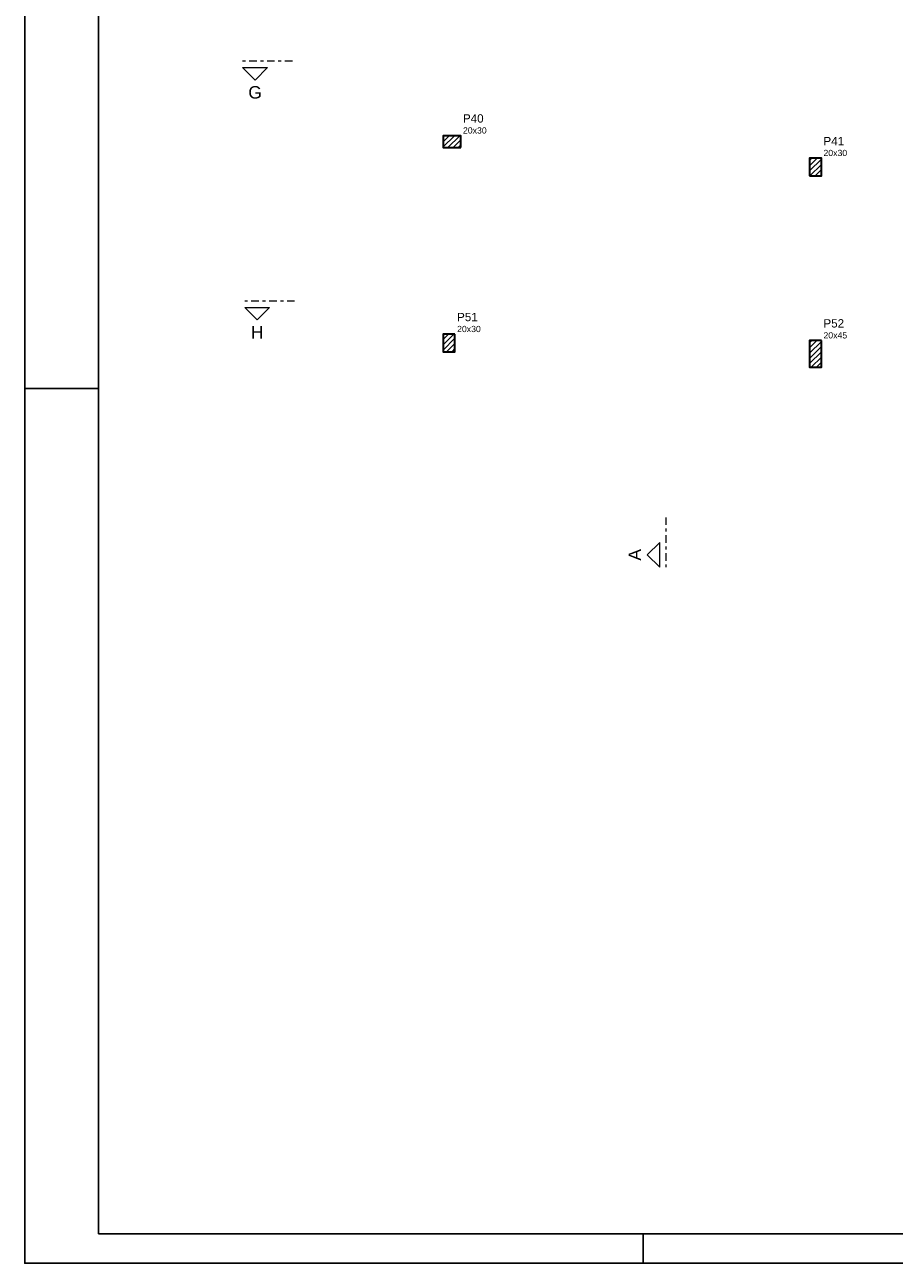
# Model space of a CAD drawing. Header units: millimetres. Extents: x 0 to 119, y 0 to 84.
# Tile 1 of 8: x 0 to 30, y 0 to 42. Entities that reach past the tile are written whole.
import ezdxf

# ---------------------------------------------------------------- set-up
doc = ezdxf.new("R2010")
doc.units = ezdxf.units.MM
doc.header["$MEASUREMENT"] = 0
doc.linetypes.add('DASHDOT', pattern=[2.54, 1.27, -0.635, 0, -0.635])
doc.linetypes.add('NULL', pattern=[0])
for name, color, linetype, lineweight in [('FO-Cortes', 9, 'DASHDOT', 5), ('FO-Hachura pilar que passa', 19, 'Continuous', 5), ('FO-Pilares', 4, 'Continuous', 30), ('FO-Textos dos pilares', 7, 'Continuous', 5)]:
    doc.layers.add(name, color=color, linetype=linetype, lineweight=lineweight)
doc.layers.add('SEDUC_MARF', color=1, linetype='Continuous')
doc.layers.add('SEDUC_MARGG', color=7, linetype='Continuous')
doc.styles.add('Arial', font='txt')

msp = doc.modelspace()

# ---------------------------------------------------------------- hatches: boundary and pattern name
at = {"layer": 'FO-Hachura pilar que passa', "linetype": 'Continuous'}
h = msp.add_hatch(dxfattribs=at)
h.set_pattern_fill('ANSI31', color=19, style=0)
h.paths.add_polyline_path([(14.8129, 37.8838), (14.8129, 38.0838), (14.8129, 38.2838), (14.5129, 38.2838), (14.2129, 38.2838), (14.2129, 38.0838), (14.2129, 37.8838), (14.5129, 37.8838)])
h = msp.add_hatch(dxfattribs=at)
h.set_pattern_fill('ANSI31', color=19, style=0)
h.paths.add_polyline_path([(26.6563, 36.9176), (26.8563, 36.9176), (27.0563, 36.9176), (27.0563, 37.2176), (27.0563, 37.5176), (26.8563, 37.5176), (26.6563, 37.5176), (26.6563, 37.2176)])
h = msp.add_hatch(dxfattribs=at)
h.set_pattern_fill('ANSI31', color=19, style=0)
h.paths.add_polyline_path([(14.6129, 31.5406), (14.4129, 31.5406), (14.2129, 31.5406), (14.2129, 31.2406), (14.2129, 30.9406), (14.4129, 30.9406), (14.6129, 30.9406), (14.6129, 31.2406)])
h = msp.add_hatch(dxfattribs=at)
h.set_pattern_fill('ANSI31', color=19, style=0)
h.paths.add_polyline_path([(27.0563, 31.326), (26.8563, 31.326), (26.6563, 31.326), (26.6563, 30.876), (26.6563, 30.426), (26.8563, 30.426), (27.0563, 30.426), (27.0563, 30.876)])

# ---------------------------------------------------------------- linework, layer by layer
at = {"layer": 'FO-Cortes', "ltscale": 0.2}
for p, q in [((9.0928, 40.809), (7.3984, 40.809)), ((9.165, 32.6677), (7.4706, 32.6677)), ((21.7768, 25.3239), (21.7768, 23.6295))]:
    msp.add_line(p, q, dxfattribs=at)
at = {"layer": 'FO-Cortes', "linetype": 'Continuous', "ltscale": 0.2}
for points in [[(7.3984, 40.5972), (8.2456, 40.5972), (7.822, 40.1736), (7.3984, 40.5972)], [(7.4706, 32.4559), (8.3178, 32.4559), (7.8942, 32.0323), (7.4706, 32.4559)], [(21.565, 23.6295), (21.565, 24.4767), (21.1414, 24.0531), (21.565, 23.6295)]]:
    msp.add_lwpolyline(points, close=True, dxfattribs=at)
at = {"layer": 'FO-Pilares'}
for points in [[(14.8129, 37.8838), (14.8129, 38.0838), (14.8129, 38.2838), (14.5129, 38.2838), (14.2129, 38.2838), (14.2129, 38.0838), (14.2129, 37.8838), (14.5129, 37.8838), (14.8129, 37.8838)], [(26.6563, 36.9176), (26.8563, 36.9176), (27.0563, 36.9176), (27.0563, 37.2176), (27.0563, 37.5176), (26.8563, 37.5176), (26.6563, 37.5176), (26.6563, 37.2176), (26.6563, 36.9176)], [(14.6129, 31.5406), (14.4129, 31.5406), (14.2129, 31.5406), (14.2129, 31.2406), (14.2129, 30.9406), (14.4129, 30.9406), (14.6129, 30.9406), (14.6129, 31.2406), (14.6129, 31.5406)], [(27.0563, 31.326), (26.8563, 31.326), (26.6563, 31.326), (26.6563, 30.876), (26.6563, 30.426), (26.8563, 30.426), (27.0563, 30.426), (27.0563, 30.876), (27.0563, 31.326)]]:
    msp.add_lwpolyline(points, close=True, dxfattribs=at)
at = {"layer": 'SEDUC_MARF'}
for p, q in [((0, 29.7), (2.5, 29.7)), ((21.0015, 1), (21.0015, 0))]:
    msp.add_line(p, q, dxfattribs=at)
msp.add_lwpolyline([(118.9, 84.1), (0, 84.1), (0, 0), (118.9, 0)], close=True, dxfattribs=at)
at = {"layer": 'SEDUC_MARGG'}
msp.add_lwpolyline([(2.5, 1), (117.9, 1), (117.9, 83.1), (2.5, 83.1), (2.5, 1)], dxfattribs=at)

# ---------------------------------------------------------------- texts
at = {"layer": 'FO-Cortes', "linetype": 'NULL', "ltscale": 0.2, "char_height": 0.4236, "attachment_point": 8, "line_spacing_factor": 0.798, "style": 'Arial'}
for s, insert, width in [('G', (7.8223, 39.5383), 0.902285), ('H', (7.8943, 31.3973), 0.837715)]:
    msp.add_mtext(s, dxfattribs=dict(at, insert=insert, width=width))
at = {"layer": 'FO-Cortes', "linetype": 'NULL', "ltscale": 0.2, "insert": (20.9296, 24.0526), "char_height": 0.4236, "width": 0.773711, "attachment_point": 8, "rotation": 90.00021, "line_spacing_factor": 0.798, "style": 'Arial'}
msp.add_mtext('A', dxfattribs=at)
at = {"layer": 'FO-Textos dos pilares', "linetype": 'NULL', "attachment_point": 7, "line_spacing_factor": 0.798, "style": 'Arial'}
for s, insert, char_height, width in [('P40', (14.8833, 38.7248), 0.2824, 1.387852), ('20x30', (14.8833, 38.3545), 0.2118, 1.580273), ('P41', (27.1273, 37.9588), 0.2824, 1.387852), ('20x30', (27.1273, 37.5885), 0.2118, 1.580273), ('P51', (14.6833, 31.9818), 0.2824, 1.387852), ('P52', (27.1273, 31.7668), 0.2824, 1.387852), ('20x30', (14.6833, 31.6115), 0.2118, 1.580273), ('20x45', (27.1273, 31.3965), 0.2118, 1.580273)]:
    msp.add_mtext(s, dxfattribs=dict(at, insert=insert, char_height=char_height, width=width))

doc.saveas('drawing.dxf')
